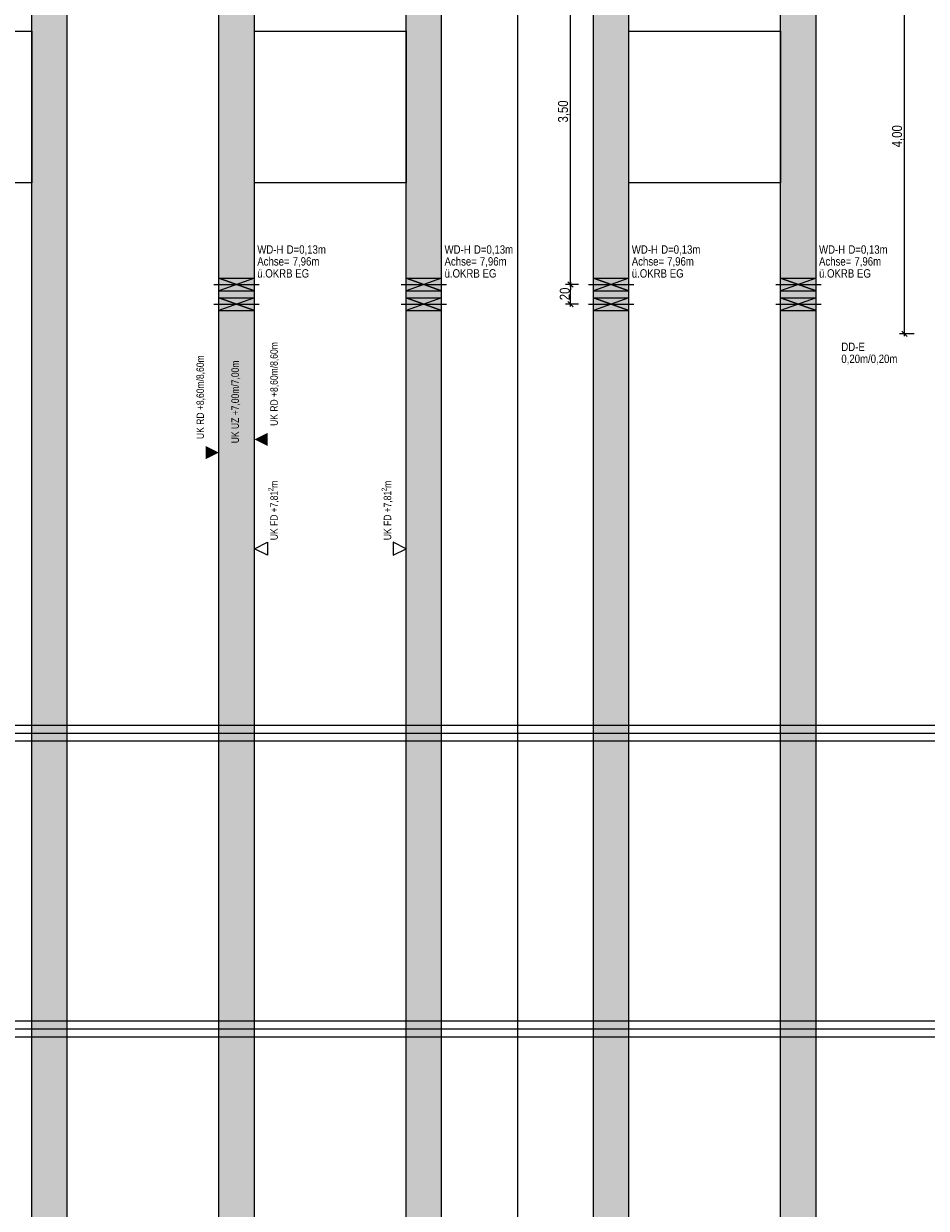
# Model space of a CAD drawing. Extents: x -720 to 300, y 62 to 1107.
# Tile 56 of 117: x -251 to -67, y 506 to 747. Entities that reach past the tile are written whole.
import ezdxf
from ezdxf.lldxf.tags import DXFTag

# ---------------------------------------------------------------- set-up
doc = ezdxf.new("R2010")
doc.units = 0
doc.layers.get('0').update_dxf_attribs({"lineweight": 35})
for name, color, linetype, lineweight, true_color in [('00_Beschriftung UZ', 3, 'Continuous', 13, 0x00ff00), ('30 -34 Innenwände- 11 Durchbruch', 4, 'Continuous', 9, 0x00ffff), ('30 -35 Decken- 1 Konstruktion-Träger- Stahlbeton', 7, 'grob-A06G9FGE8I', 13, 0x33aa00), ('30 -35 Decken- 11 Durchbruch', 5, 'Continuous', 15, 0x0000ff), ('70 -76 Bemaßung- 2 Allgemein', 9, 'Continuous', 5, 0x808080)]:
    doc.layers.add(name, color=color, linetype=linetype, lineweight=lineweight, true_color=true_color)
doc.layers.add('70 -71 Achsen- 1 Gebäudeachsen', color=7, linetype='STRICHPUNKT2-A06G9FGD8I', lineweight=18)
doc.layers.add('Keine', color=7, linetype='Continuous', lineweight=9)
doc.layers.add('iwb_Schraffur_Unterzug', color=7, linetype='Continuous', lineweight=5, true_color=0xffffcc, plot=False)
doc.styles.get("Standard").update_dxf_attribs({"font": 'ARIALN.TTF'})
tags = doc.linetypes.add('grob-A06G9FGE8I', pattern=[14, 3, -8, 3]).pattern_tags.tags
tags[8:9] = [DXFTag(74, 4), DXFTag(75, 0), DXFTag(340, '0'), DXFTag(46, 0.0), DXFTag(50, 0.0), DXFTag(44, 0.0), DXFTag(45, 0.0)]
tags[6:7] = [DXFTag(74, 4), DXFTag(75, 0), DXFTag(340, '0'), DXFTag(46, 0.0), DXFTag(50, 0.0), DXFTag(44, 0.0), DXFTag(45, 0.0)]
tags[4:5] = [DXFTag(74, 4), DXFTag(75, 0), DXFTag(340, '0'), DXFTag(46, 0.0), DXFTag(50, 0.0), DXFTag(44, 0.0), DXFTag(45, 0.0)]
tags = doc.linetypes.add('STRICHPUNKT2-A06G9FGD8I', pattern=[12.7, 6.35, -3.175, 0, -3.175]).pattern_tags.tags
tags[10:11] = [DXFTag(74, 4), DXFTag(75, 0), DXFTag(340, '0'), DXFTag(46, 0.0), DXFTag(50, 0.0), DXFTag(44, 0.0), DXFTag(45, 0.0)]
tags[8:9] = [DXFTag(74, 4), DXFTag(75, 0), DXFTag(340, '0'), DXFTag(46, 0.0), DXFTag(50, 0.0), DXFTag(44, 0.0), DXFTag(45, 0.0)]
tags[6:7] = [DXFTag(74, 4), DXFTag(75, 0), DXFTag(340, '0'), DXFTag(46, 0.0), DXFTag(50, 0.0), DXFTag(44, 0.0), DXFTag(45, 0.0)]
tags[4:5] = [DXFTag(74, 4), DXFTag(75, 0), DXFTag(340, '0'), DXFTag(46, 0.0), DXFTag(50, 0.0), DXFTag(44, 0.0), DXFTag(45, 0.0)]

# ---------------------------------------------------------------- blocks, each defined once
blk = doc.blocks.new('Referenz-A06G9FGF8I')
at = {"layer": '00_Beschriftung UZ', "color": 0, "linetype": 'Continuous', "lineweight": 5, "ltscale": 0.13}
for p, q in [((-203.71, 640.25), (-201.04, 641.59)), ((-201.04, 641.59), (-201.04, 638.92)), ((-175.57, 641.59), (-175.58, 638.92)), ((-172.91, 640.25), (-175.57, 641.59)), ((-201.04, 638.92), (-203.71, 640.25)), ((-175.58, 638.92), (-172.91, 640.25))]:
    blk.add_line(p, q, dxfattribs=at)
at = {"layer": '00_Beschriftung UZ', "color": 0, "linetype": 'Continuous', "lineweight": 0, "ltscale": 0.13}
for points in [[(-201.04, 661.08), (-203.71, 662.42), (-201.04, 663.76)], [(-213.58, 658.41), (-210.91, 659.75), (-213.57, 661.08)]]:
    blk.add_solid(points, dxfattribs=at)
at = {"layer": '30 -34 Innenwände- 11 Durchbruch', "color": 0, "linetype": 'Continuous', "ltscale": 0.13}
for p, q in [((-210.91, 695.15), (-203.71, 695.15)), ((-203.71, 695.15), (-210.91, 692.55)), ((-203.71, 692.55), (-210.91, 695.15)), ((-210.91, 692.55), (-210.91, 695.15)), ((-210.91, 695.15), (-203.71, 692.55)), ((-203.71, 695.15), (-210.91, 692.55)), ((-203.71, 692.55), (-203.71, 695.15)), ((-172.91, 695.15), (-165.71, 695.15)), ((-165.71, 695.15), (-172.91, 692.55)), ((-165.71, 692.55), (-172.91, 695.15)), ((-172.91, 692.55), (-172.91, 695.15)), ((-172.91, 695.15), (-165.71, 692.55)), ((-165.71, 695.15), (-172.91, 692.55)), ((-165.71, 692.55), (-165.71, 695.15)), ((-134.91, 692.55), (-134.91, 695.15)), ((-134.91, 695.15), (-127.71, 692.55)), ((-127.71, 695.15), (-134.91, 692.55)), ((-134.91, 695.15), (-127.71, 695.15)), ((-127.71, 695.15), (-134.91, 692.55)), ((-127.71, 692.55), (-134.91, 695.15)), ((-127.71, 692.55), (-127.71, 695.15)), ((-96.91, 695.15), (-89.71, 695.15)), ((-89.71, 695.15), (-96.91, 692.55)), ((-89.71, 692.55), (-96.91, 695.15)), ((-96.91, 692.55), (-96.91, 695.15)), ((-96.91, 695.15), (-89.71, 692.55)), ((-89.71, 695.15), (-96.91, 692.55)), ((-89.71, 692.55), (-89.71, 695.15)), ((-210.91, 692.55), (-203.71, 692.55)), ((-172.91, 692.55), (-165.71, 692.55)), ((-134.91, 692.55), (-127.71, 692.55)), ((-96.91, 692.55), (-89.71, 692.55)), ((-210.91, 688.55), (-210.91, 691.15)), ((-210.91, 691.15), (-203.71, 688.55)), ((-203.71, 691.15), (-210.91, 688.55)), ((-210.91, 691.15), (-203.71, 691.15)), ((-203.71, 691.15), (-210.91, 688.55)), ((-203.71, 688.55), (-210.91, 691.15)), ((-203.71, 688.55), (-203.71, 691.15)), ((-172.91, 688.55), (-172.91, 691.15)), ((-172.91, 691.15), (-165.71, 688.55)), ((-165.71, 691.15), (-172.91, 688.55)), ((-172.91, 691.15), (-165.71, 691.15)), ((-165.71, 691.15), (-172.91, 688.55)), ((-165.71, 688.55), (-172.91, 691.15)), ((-165.71, 688.55), (-165.71, 691.15)), ((-134.91, 691.15), (-127.71, 691.15)), ((-127.71, 691.15), (-134.91, 688.55)), ((-127.71, 688.55), (-134.91, 691.15)), ((-134.91, 688.55), (-134.91, 691.15)), ((-134.91, 691.15), (-127.71, 688.55)), ((-127.71, 691.15), (-134.91, 688.55)), ((-127.71, 688.55), (-127.71, 691.15)), ((-96.91, 691.15), (-89.71, 691.15)), ((-89.71, 691.15), (-96.91, 688.55)), ((-89.71, 688.55), (-96.91, 691.15)), ((-96.91, 688.55), (-96.91, 691.15)), ((-96.91, 691.15), (-89.71, 688.55)), ((-89.71, 691.15), (-96.91, 688.55)), ((-89.71, 688.55), (-89.71, 691.15)), ((-210.91, 688.55), (-203.71, 688.55)), ((-172.91, 688.55), (-165.71, 688.55)), ((-134.91, 688.55), (-127.71, 688.55)), ((-96.91, 688.55), (-89.71, 688.55))]:
    blk.add_line(p, q, dxfattribs=at)
at = {"layer": '30 -34 Innenwände- 11 Durchbruch', "color": 0, "linetype": 'grob-A06G9FGE8I', "ltscale": 0.13}
for p, q in [((-211.91, 693.85), (-202.71, 693.85)), ((-173.91, 693.85), (-164.71, 693.85)), ((-135.91, 693.85), (-126.71, 693.85)), ((-97.91, 693.85), (-88.71, 693.85)), ((-211.91, 689.85), (-202.71, 689.85)), ((-173.91, 689.85), (-164.71, 689.85)), ((-135.91, 689.85), (-126.71, 689.85)), ((-97.91, 689.85), (-88.71, 689.85))]:
    blk.add_line(p, q, dxfattribs=at)
at = {"layer": '30 -34 Innenwände- 11 Durchbruch', "color": 0, "lineweight": 0}
for points in [[(-207.31, 693.85), (-210.91, 695.15), (-207.31, 695.15)], [(-207.31, 693.85), (-207.31, 695.15), (-203.71, 695.15)], [(-169.31, 693.85), (-172.91, 695.15), (-169.31, 695.15)], [(-169.31, 693.85), (-169.31, 695.15), (-165.71, 695.15)], [(-131.31, 693.85), (-134.91, 695.15), (-131.31, 695.15)], [(-131.31, 693.85), (-131.31, 695.15), (-127.71, 695.15)], [(-93.31, 693.85), (-96.91, 695.15), (-93.31, 695.15)], [(-93.31, 693.85), (-93.31, 695.15), (-89.71, 695.15)], [(-207.31, 692.55), (-210.91, 692.55), (-207.31, 693.85)], [(-207.31, 692.55), (-207.31, 693.85), (-203.71, 692.55)], [(-169.31, 692.55), (-172.91, 692.55), (-169.31, 693.85)], [(-169.31, 692.55), (-169.31, 693.85), (-165.71, 692.55)], [(-131.31, 692.55), (-134.91, 692.55), (-131.31, 693.85)], [(-131.31, 692.55), (-131.31, 693.85), (-127.71, 692.55)], [(-93.31, 692.55), (-96.91, 692.55), (-93.31, 693.85)], [(-93.31, 692.55), (-93.31, 693.85), (-89.71, 692.55)], [(-207.31, 689.85), (-210.91, 691.15), (-207.31, 691.15)], [(-207.31, 688.55), (-210.91, 688.55), (-207.31, 689.85)], [(-207.31, 689.85), (-207.31, 691.15), (-203.71, 691.15)], [(-207.31, 688.55), (-207.31, 689.85), (-203.71, 688.55)], [(-169.31, 689.85), (-172.91, 691.15), (-169.31, 691.15)], [(-169.31, 688.55), (-172.91, 688.55), (-169.31, 689.85)], [(-169.31, 689.85), (-169.31, 691.15), (-165.71, 691.15)], [(-169.31, 688.55), (-169.31, 689.85), (-165.71, 688.55)], [(-131.31, 689.85), (-134.91, 691.15), (-131.31, 691.15)], [(-131.31, 688.55), (-134.91, 688.55), (-131.31, 689.85)], [(-131.31, 689.85), (-131.31, 691.15), (-127.71, 691.15)], [(-131.31, 688.55), (-131.31, 689.85), (-127.71, 688.55)], [(-93.31, 689.85), (-96.91, 691.15), (-93.31, 691.15)], [(-93.31, 688.55), (-96.91, 688.55), (-93.31, 689.85)], [(-93.31, 689.85), (-93.31, 691.15), (-89.71, 691.15)], [(-93.31, 688.55), (-93.31, 689.85), (-89.71, 688.55)]]:
    blk.add_solid(points, dxfattribs=at)
at = {"layer": '30 -35 Decken- 1 Konstruktion-Träger- Stahlbeton', "color": 0}
for p, q in [((-248.91, 216.85), (-248.91, 763.85)), ((-241.71, 216.85), (-241.71, 763.85)), ((-210.91, 216.85), (-210.91, 763.85)), ((-203.71, 216.85), (-203.71, 763.85)), ((-172.91, 216.85), (-172.91, 763.85)), ((-165.71, 216.85), (-165.71, 763.85)), ((-134.91, 216.85), (-134.91, 763.85)), ((-127.71, 216.85), (-127.71, 763.85)), ((-96.91, 216.85), (-96.91, 763.85)), ((-89.71, 216.85), (-89.71, 763.85)), ((-682.31, 604.45), (-2.31, 604.45)), ((-682.31, 601.25), (-2.31, 601.25)), ((-682.31, 544.45), (-2.31, 544.45)), ((-682.31, 541.25), (-2.31, 541.25))]:
    blk.add_line(p, q, dxfattribs=at)
at = {"layer": '70 -71 Achsen- 1 Gebäudeachsen', "color": 0, "linetype": 'STRICHPUNKT2-A06G9FGD8I', "ltscale": 0.18}
for p, q in [((-150.31, 1077.79), (-150.31, 78.35)), ((-682.31, 602.85), (77.24, 602.85)), ((-682.31, 542.85), (77.24, 542.85))]:
    blk.add_line(p, q, dxfattribs=at)
at = {"layer": '70 -76 Bemaßung- 2 Allgemein', "color": 0, "linetype": 'Continuous', "ltscale": 0.13}
for p, q in [((-139.58, 694.91), (-139.58, 762.79)), ((-71.79, 684.91), (-71.79, 762.79)), ((-139.58, 693.35), (-139.58, 694.91)), ((-137.91, 693.85), (-140.58, 693.85)), ((-137.91, 693.85), (-140.58, 693.85)), ((-139.05, 693.32), (-140.11, 694.38)), ((-140.11, 694.38), (-139.05, 693.32)), ((-139.58, 694.35), (-139.58, 692.79)), ((-139.58, 690.91), (-139.58, 692.79)), ((-137.91, 689.85), (-140.58, 689.85)), ((-139.05, 689.32), (-140.11, 690.38)), ((-139.58, 689.35), (-139.58, 690.91)), ((-71.79, 683.35), (-71.79, 684.91)), ((-69.79, 683.85), (-72.79, 683.85)), ((-71.26, 683.32), (-72.32, 684.38))]:
    blk.add_line(p, q, dxfattribs=at)
at = {"layer": 'Keine', "color": 0, "linetype": 'grob-A06G9FGE8I', "ltscale": 0.13}
for p, q in [((-279.71, 745.25), (-248.91, 745.25)), ((-248.91, 745.25), (-248.91, 714.45)), ((-203.71, 745.25), (-172.91, 745.25)), ((-203.71, 714.45), (-203.71, 745.25)), ((-172.91, 745.25), (-172.91, 714.45)), ((-127.71, 745.25), (-96.91, 745.25)), ((-127.71, 714.45), (-127.71, 745.25)), ((-96.91, 745.25), (-96.91, 714.45)), ((-248.91, 714.45), (-279.71, 714.45)), ((-172.91, 714.45), (-203.71, 714.45)), ((-96.91, 714.45), (-127.71, 714.45))]:
    blk.add_line(p, q, dxfattribs=at)
at = {"layer": '00_Beschriftung UZ', "color": 0, "linetype": 'Continuous', "lineweight": 5, "ltscale": 0.13, "attachment_point": 1, "rotation": 90}
for s, insert, char_height in [('{\\fArial Narrow;UK RD +8,60m/8,60m}', (-200.48, 665.17), 1.5103), ('{\\fArial Narrow;UK RD +8,60m/8,60m}', (-215.46, 662.5), 1.5103), ('{\\fArial Narrow;m}', (-200.48, 652.59), 1.5103), ('{\\fArial Narrow;m}', (-177.46, 652.59), 1.5103), ('{\\fArial Narrow;2}', (-200.9, 651.89), 1.0069), ('{\\fArial Narrow;+7,81}', (-200.48, 647.61), 1.5103), ('{\\fArial Narrow;2}', (-177.88, 651.89), 1.0069), ('{\\fArial Narrow;+7,81}', (-177.46, 647.61), 1.5103), ('{\\fArial Narrow;FD}', (-200.48, 644.87), 1.5103), ('{\\fArial Narrow;FD}', (-177.46, 644.87), 1.5103), ('{\\fArial Narrow;UK}', (-200.48, 641.98), 1.5103), ('{\\fArial Narrow;UK}', (-177.46, 641.98), 1.5103)]:
    blk.add_mtext(s, dxfattribs=dict(at, insert=insert, char_height=char_height))
at = {"layer": '00_Beschriftung UZ', "color": 0, "linetype": 'ByBlock', "lineweight": 5, "ltscale": 0.13, "insert": (-208.37, 661.64), "char_height": 1.5103, "attachment_point": 1, "rotation": 90}
blk.add_mtext('{\\fArial Narrow;UK UZ +7,00m/7,00m}', dxfattribs=at)
at = {"layer": '30 -34 Innenwände- 11 Durchbruch', "color": 0, "linetype": 'Continuous', "ltscale": 0.13, "char_height": 1.7, "attachment_point": 1}
for s, insert in [('{\\fArial Narrow;WD-H}', (-203.12, 701.79)), ('{\\fArial Narrow;D=0,13m}', (-197.16, 701.79)), ('{\\fArial Narrow;WD-H}', (-165.12, 701.79)), ('{\\fArial Narrow;D=0,13m}', (-159.16, 701.79)), ('{\\fArial Narrow;WD-H}', (-127.12, 701.79)), ('{\\fArial Narrow;D=0,13m}', (-121.16, 701.79)), ('{\\fArial Narrow;WD-H}', (-89.12, 701.79)), ('{\\fArial Narrow;D=0,13m}', (-83.16, 701.79)), ('{\\fArial Narrow;Achse=}', (-203.12, 699.38)), ('{\\fArial Narrow;7,96m}', (-195.94, 699.38)), ('{\\fArial Narrow;Achse=}', (-165.12, 699.38)), ('{\\fArial Narrow;7,96m}', (-157.94, 699.38)), ('{\\fArial Narrow;Achse=}', (-127.12, 699.38)), ('{\\fArial Narrow;7,96m}', (-119.94, 699.38)), ('{\\fArial Narrow;Achse=}', (-89.12, 699.38)), ('{\\fArial Narrow;7,96m}', (-81.94, 699.38)), ('{\\fArial Narrow;ü.OKRB}', (-203.12, 696.94)), ('{\\fArial Narrow;EG}', (-195.41, 696.94)), ('{\\fArial Narrow;ü.OKRB}', (-165.12, 696.94)), ('{\\fArial Narrow;EG}', (-157.41, 696.94)), ('{\\fArial Narrow;ü.OKRB}', (-127.12, 696.94)), ('{\\fArial Narrow;EG}', (-119.41, 696.94)), ('{\\fArial Narrow;ü.OKRB}', (-89.12, 696.94)), ('{\\fArial Narrow;EG}', (-81.41, 696.94))]:
    blk.add_mtext(s, dxfattribs=dict(at, insert=insert))
at = {"layer": '30 -35 Decken- 11 Durchbruch', "color": 0, "linetype": 'Continuous', "ltscale": 0.15, "char_height": 1.7, "attachment_point": 1}
for s, insert in [('{\\fArial Narrow;DD-E}', (-84.59, 682.05)), ('{\\fArial Narrow;0,20m/0,20m}', (-84.59, 679.62))]:
    blk.add_mtext(s, dxfattribs=dict(at, insert=insert))
at = {"layer": '70 -76 Bemaßung- 2 Allgemein', "color": 0, "linetype": 'Continuous', "ltscale": 0.13, "char_height": 2.0138, "attachment_point": 1, "rotation": 90}
for s, insert in [('{\\fArial Narrow;3,50}', (-142.09, 726.7)), ('{\\fArial Narrow;4,00}', (-74.3, 721.67)), ('{\\fArial Narrow;20}', (-141.73, 690.65))]:
    blk.add_mtext(s, dxfattribs=dict(at, insert=insert))
blk = doc.blocks.new('Referenz-A06G9FGH8I')
at = {"layer": 'iwb_Schraffur_Unterzug', "linetype": 'Continuous', "ltscale": 0.13}
for points in [[(-244.91, 216.85), (-248.91, 216.85), (-248.91, 763.85), (-241.71, 763.85), (-241.71, 216.85)], [(-206.91, 216.85), (-210.91, 216.85), (-210.91, 763.85), (-203.71, 763.85), (-203.71, 216.85)], [(-168.91, 216.85), (-172.91, 216.85), (-172.91, 763.85), (-165.71, 763.85), (-165.71, 216.85)], [(-130.91, 216.85), (-134.91, 216.85), (-134.91, 763.85), (-127.71, 763.85), (-127.71, 216.85)], [(-92.91, 216.85), (-96.91, 216.85), (-96.91, 763.85), (-89.71, 763.85), (-89.71, 216.85)]]:
    blk.add_hatch(color=256, dxfattribs=at).paths.add_polyline_path(points)

msp = doc.modelspace()

# ---------------------------------------------------------------- block references
at = {"color": 8, "lineweight": 25, "ltscale": 0.25, "true_color": 0x808080}
for name in ['Referenz-A06G9FGF8I', 'Referenz-A06G9FGH8I']:
    msp.add_blockref(name, (0, 0), dxfattribs=at)

doc.saveas('drawing.dxf')
